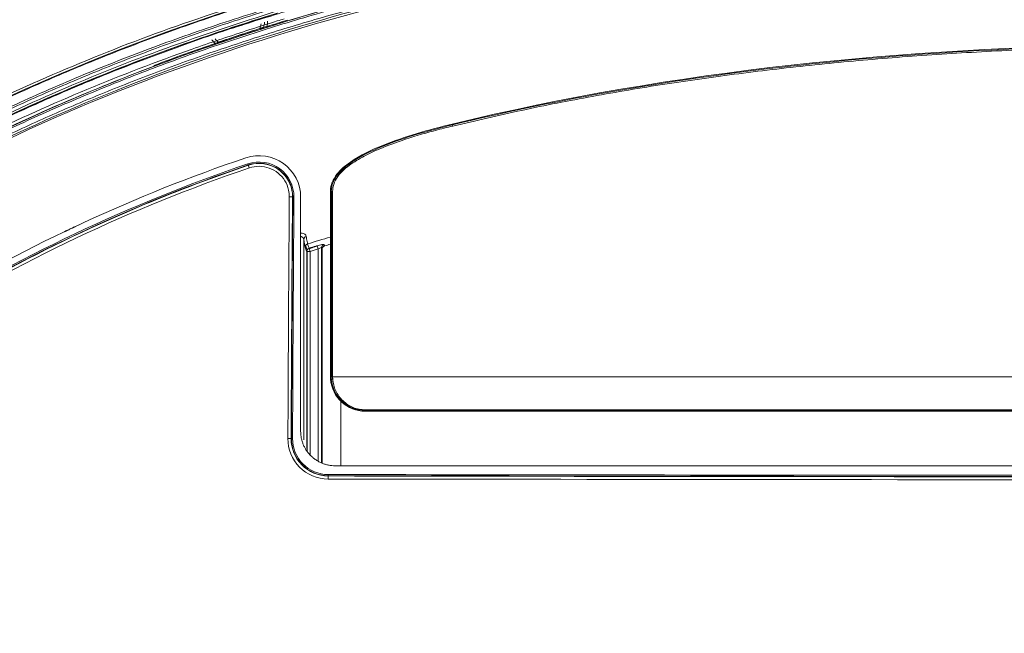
# Model space of a CAD drawing. Extents: x 4615668 to 9294084, y 16339 to 10688993.
# Tile 111 of 256: x 4720895 to 4720907, y 5342599 to 5342607. Entities that reach past the tile are written whole.
import ezdxf

# ---------------------------------------------------------------- set-up
doc = ezdxf.new("R2010")
doc.units = 0
doc.header["$MEASUREMENT"] = 0
doc.layers.add('WM_KLIM_urządzenia', color=3, linetype='Continuous', lineweight=13)
doc.layers.add('Wymiat 100', color=251, linetype='Continuous', lineweight=5)

# ---------------------------------------------------------------- blocks, each defined once
blk = doc.blocks.new('G$C189976BA')
at = {"layer": 'WM_KLIM_urządzenia', "linetype": 'Continuous'}
for p, q in [((19.247, 78.191), (19.247, 78.191)), ((22.218, 77.142), (22.216, 77.152)), ((19.621, 76.647), (19.625, 76.632)), ((20.035, 76.576), (20.026, 76.564)), ((20.679, 76.3), (20.669, 76.3)), ((20.68, 73.942), (20.68, 76.3)), ((20.205, 76.225), (20.19, 76.225)), ((17.295, 75.788), (17.296, 75.785)), ((17.43, 75.851), (17.493, 75.881)), ((20.33, 75.685), (20.33, 73.138)), ((20.373, 75.553), (20.352, 75.607)), ((20.368, 73.031), (20.368, 75.533)), ((20.412, 75.533), (20.368, 75.533)), ((20.371, 72.998), (20.371, 75.533)), ((20.378, 75.629), (20.378, 75.629)), ((20.412, 75.533), (20.399, 75.575)), ((20.412, 75.533), (20.412, 72.953)), ((20.512, 75.565), (20.499, 75.606)), ((20.512, 72.875), (20.512, 75.565)), ((20.554, 72.848), (20.554, 75.581)), ((20.556, 75.58), (20.556, 72.849)), ((20.568, 75.582), (20.561, 75.599)), ((20.563, 75.525), (20.563, 75.562)), ((20.563, 72.847), (20.563, 75.525)), ((20.669, 73.942), (20.679, 73.942)), ((20.67, 73.909), (20.68, 73.91)), ((20.801, 72.81), (20.801, 73.638)), ((41.667, 73.516), (21.107, 73.516)), ((21.107, 73.515), (21.107, 73.515)), ((21.107, 73.515), (21.107, 73.503)), ((20.173, 73.155), (20.187, 73.155))]:
    blk.add_line(p, q, dxfattribs=at)
for centre, major_axis, ratio, start_param, end_param in [((22.222, 77.125), (-0.0041, 0.017), 0.00975, 4.81107, 6.195915), ((19.639, 76.591), (-0.0141, 0.0415), 0.011431, 4.801083, 6.195913), ((20.146, 76.225), (0.0438, -0.0003), 0.082669, 0.087567, 1.588646), ((17.521, 75.652), (-0.093, 0.198), 0.152999, 0, 0.148743), ((20.374, 75.685), (-0.0434, -0.006), 0.932923, 4.864353, 6.137322), ((20.412, 75.533), (0.0409, 0.0158), 0.989595, 1.510638, 2.769316), ((20.6, 75.58), (0.0408, 0.0161), 0.989931, 1.495302, 2.762863), ((21.107, 73.533), (0, -0.0175), 0.017039, 5.420231, 6.195906), ((20.129, 73.155), (0.0438, -0.0002), 0.05078, 0.087379, 1.589286)]:
    blk.add_ellipse(centre, major_axis=major_axis, ratio=ratio, start_param=start_param, end_param=end_param, dxfattribs=at)
for points, knots in [([(13.882, 75.614), (14.072, 75.735), (14.509, 76.012), (15.27, 76.45), (16.284, 76.98), (17.412, 77.493), (19.065, 78.143), (21.113, 78.783), (23.393, 79.287), (25.54, 79.625), (27.524, 79.835), (29.576, 79.957), (30.894, 79.97), (31.534, 79.977)], [0, 0, 0, 0, 0.036654, 0.084178, 0.142909, 0.222707, 0.285779, 0.431913, 0.571404, 0.665552, 0.785522, 0.895854, 1, 1, 1, 1]), ([(13.883, 75.613), (15.508, 76.664), (17.272, 77.496), (21.36, 78.912), (23.707, 79.397), (27.265, 79.813), (28.456, 79.899), (30.246, 79.964), (30.843, 79.975), (31.472, 79.976), (31.503, 79.976), (31.534, 79.976)], [0, 0, 0, 0, 0.314945, 0.314945, 0.703518, 0.703518, 0.897805, 0.897805, 0.994948, 0.994948, 1, 1, 1, 1]), ([(31.534, 79.956), (31.171, 79.954), (30.452, 79.949), (29.385, 79.915), (28.34, 79.86), (27.316, 79.783), (26.314, 79.684), (25.334, 79.563), (24.375, 79.421), (23.439, 79.256), (22.524, 79.07), (21.63, 78.862), (20.759, 78.632), (19.909, 78.38), (19.081, 78.107), (18.274, 77.812), (17.49, 77.495), (16.727, 77.158), (15.986, 76.799), (15.268, 76.419), (14.57, 76.021), (14.12, 75.736), (13.896, 75.594)], [0, 0, 0, 0, 0.059088, 0.117022, 0.173828, 0.229534, 0.28417, 0.337767, 0.390356, 0.441973, 0.492652, 0.542431, 0.59135, 0.639449, 0.686769, 0.733353, 0.779249, 0.824501, 0.869156, 0.913259, 0.956858, 1, 1, 1, 1]), ([(10.753, 72.963), (11.428, 73.615), (12.145, 74.224), (13.656, 75.339), (14.449, 75.844), (16.916, 77.203), (18.672, 77.9), (22.277, 78.948), (24.129, 79.298), (27.858, 79.742), (29.737, 79.836), (31.615, 79.831)], [0, 0, 0, 0, 0.125, 0.125, 0.25, 0.25, 0.5, 0.5, 0.75, 0.75, 1, 1, 1, 1]), ([(13.957, 75.563), (14.16, 75.691), (14.566, 75.947), (15.195, 76.309), (15.84, 76.655), (16.504, 76.984), (17.185, 77.296), (17.885, 77.59), (18.602, 77.867), (19.337, 78.127), (20.09, 78.369), (20.861, 78.594), (21.65, 78.8), (22.744, 79.057), (24.164, 79.332), (25.928, 79.587), (27.759, 79.766), (29.656, 79.876), (30.943, 79.887), (31.597, 79.892)], [0, 0, 0, 0, 0.038972, 0.07832, 0.118078, 0.158281, 0.198965, 0.240162, 0.281908, 0.324234, 0.367177, 0.410766, 0.455034, 0.50001, 0.593842, 0.690557, 0.790363, 0.893452, 1, 1, 1, 1]), ([(31.598, 79.862), (31.228, 79.861), (30.497, 79.858), (29.411, 79.824), (28.348, 79.769), (27.307, 79.69), (26.29, 79.588), (25.297, 79.465), (24.328, 79.319), (23.384, 79.151), (22.032, 78.874), (20.244, 78.414), (18.105, 77.678), (16.266, 76.859), (14.915, 76.131), (14.231, 75.702), (13.972, 75.539)], [0, 0, 0, 0, 0.060206, 0.119248, 0.177128, 0.233845, 0.2894, 0.343796, 0.397035, 0.449121, 0.500059, 0.62217, 0.750013, 0.868347, 0.950148, 1, 1, 1, 1]), ([(4.499, 63.266), (4.58, 63.528), (4.742, 64.049), (5.011, 64.817), (5.297, 65.567), (5.603, 66.298), (5.927, 67.012), (6.27, 67.707), (6.632, 68.384), (7.013, 69.042), (7.412, 69.682), (7.831, 70.304), (8.268, 70.908), (8.724, 71.494), (9.198, 72.061), (9.692, 72.61), (10.353, 73.296), (11.208, 74.095), (12.284, 74.975), (13.425, 75.79), (14.63, 76.537), (15.899, 77.219), (17.232, 77.833), (18.628, 78.386), (19.593, 78.692), (20.081, 78.847)], [0, 0, 0, 0, 0.035777, 0.071059, 0.105879, 0.140266, 0.174253, 0.207874, 0.241164, 0.274158, 0.306892, 0.339405, 0.371733, 0.403915, 0.435991, 0.467999, 0.49998, 0.559966, 0.620172, 0.680856, 0.742273, 0.804667, 0.868274, 0.933315, 1, 1, 1, 1]), ([(4.499, 63.266), (4.58, 63.528), (4.742, 64.049), (5.011, 64.817), (5.297, 65.567), (5.603, 66.298), (5.927, 67.012), (6.27, 67.707), (6.632, 68.384), (7.013, 69.042), (7.412, 69.682), (7.831, 70.304), (8.268, 70.908), (8.724, 71.494), (9.198, 72.061), (9.692, 72.61), (10.353, 73.296), (11.208, 74.095), (12.284, 74.975), (13.425, 75.79), (14.63, 76.537), (15.899, 77.219), (17.232, 77.833), (18.628, 78.386), (19.593, 78.692), (20.081, 78.847)], [0, 0, 0, 0, 0.035777, 0.071059, 0.105879, 0.140266, 0.174253, 0.207874, 0.241164, 0.274158, 0.306892, 0.339405, 0.371733, 0.403915, 0.435991, 0.467999, 0.49998, 0.559966, 0.620172, 0.680856, 0.742273, 0.804667, 0.868274, 0.933315, 1, 1, 1, 1]), ([(20.139, 78.834), (18.283, 78.279), (16.503, 77.549), (14.398, 76.357), (13.981, 76.102), (13.169, 75.57), (12.774, 75.291), (11.624, 74.421), (10.901, 73.792), (9.548, 72.438), (8.916, 71.712), (8.038, 70.549), (7.757, 70.149), (7.226, 69.337), (6.975, 68.924), (5.794, 66.836), (5.067, 65.063), (4.513, 63.208)], [0, 0, 0, 0, 0.249419, 0.249419, 0.312069, 0.312069, 0.37472, 0.37472, 0.50002, 0.50002, 0.625321, 0.625321, 0.687971, 0.687971, 0.750622, 0.750622, 1, 1, 1, 1]), ([(20.139, 78.834), (18.283, 78.279), (16.503, 77.549), (14.398, 76.357), (13.981, 76.102), (13.169, 75.57), (12.774, 75.291), (11.624, 74.421), (10.901, 73.792), (9.548, 72.438), (8.916, 71.712), (8.038, 70.549), (7.757, 70.149), (7.226, 69.337), (6.975, 68.924), (5.794, 66.836), (5.067, 65.063), (4.513, 63.208)], [0, 0, 0, 0, 0.249419, 0.249419, 0.312069, 0.312069, 0.37472, 0.37472, 0.50002, 0.50002, 0.625321, 0.625321, 0.687971, 0.687971, 0.750622, 0.750622, 1, 1, 1, 1]), ([(4.521, 63.206), (4.601, 63.466), (4.76, 63.984), (5.026, 64.75), (5.313, 65.505), (5.621, 66.249), (5.953, 66.981), (6.308, 67.7), (6.687, 68.407), (7.091, 69.101), (7.521, 69.782), (7.976, 70.448), (8.455, 71.095), (8.956, 71.72), (9.477, 72.322), (10.019, 72.902), (10.58, 73.458), (11.161, 73.991), (11.762, 74.502), (12.383, 74.991), (13.023, 75.457), (13.682, 75.902), (14.357, 76.322), (15.047, 76.718), (15.746, 77.089), (16.456, 77.435), (17.175, 77.758), (17.902, 78.058), (18.639, 78.335), (19.383, 78.592), (19.885, 78.747), (20.136, 78.824)], [0, 0, 0, 0, 0.035266, 0.070362, 0.105313, 0.140149, 0.174903, 0.20961, 0.244309, 0.279043, 0.31386, 0.348822, 0.38372, 0.418372, 0.452815, 0.487099, 0.521277, 0.555398, 0.589513, 0.62367, 0.657916, 0.692297, 0.726807, 0.761223, 0.795477, 0.829627, 0.863709, 0.897758, 0.931806, 0.965878, 1, 1, 1, 1]), ([(4.521, 63.206), (4.601, 63.466), (4.76, 63.984), (5.026, 64.75), (5.313, 65.505), (5.621, 66.249), (5.953, 66.981), (6.308, 67.7), (6.687, 68.407), (7.091, 69.101), (7.521, 69.782), (7.976, 70.448), (8.455, 71.095), (8.956, 71.72), (9.477, 72.322), (10.019, 72.902), (10.58, 73.458), (11.161, 73.991), (11.762, 74.502), (12.383, 74.991), (13.023, 75.457), (13.682, 75.902), (14.357, 76.322), (15.047, 76.718), (15.746, 77.089), (16.456, 77.435), (17.175, 77.758), (17.902, 78.058), (18.639, 78.335), (19.383, 78.592), (19.885, 78.747), (20.136, 78.824)], [0, 0, 0, 0, 0.035266, 0.070362, 0.105313, 0.140149, 0.174903, 0.20961, 0.244309, 0.279043, 0.31386, 0.348822, 0.38372, 0.418372, 0.452815, 0.487099, 0.521277, 0.555398, 0.589513, 0.62367, 0.657916, 0.692297, 0.726807, 0.761223, 0.795477, 0.829627, 0.863709, 0.897758, 0.931806, 0.965878, 1, 1, 1, 1]), ([(4.661, 63.266), (4.739, 63.519), (4.897, 64.026), (5.162, 64.78), (5.448, 65.531), (5.761, 66.278), (6.1, 67.019), (6.467, 67.754), (6.863, 68.483), (7.291, 69.205), (7.751, 69.919), (8.244, 70.621), (8.769, 71.307), (9.323, 71.974), (9.907, 72.618), (10.52, 73.24), (11.164, 73.84), (11.839, 74.417), (12.545, 74.969), (13.283, 75.498), (14.052, 76.001), (14.849, 76.476), (15.669, 76.921), (16.511, 77.334), (17.373, 77.718), (18.256, 78.071), (19.159, 78.397), (19.773, 78.589), (20.081, 78.685)], [0, 0, 0, 0, 0.034869, 0.069916, 0.105163, 0.140638, 0.176372, 0.212403, 0.248776, 0.285541, 0.322766, 0.360484, 0.398389, 0.436364, 0.474465, 0.512759, 0.551314, 0.5902, 0.629491, 0.66926, 0.709586, 0.750344, 0.791246, 0.83235, 0.87372, 0.915416, 0.957493, 1, 1, 1, 1]), ([(4.661, 63.266), (4.739, 63.519), (4.897, 64.026), (5.162, 64.78), (5.448, 65.531), (5.761, 66.278), (6.1, 67.019), (6.467, 67.754), (6.863, 68.483), (7.291, 69.205), (7.751, 69.919), (8.244, 70.621), (8.769, 71.307), (9.323, 71.974), (9.907, 72.618), (10.52, 73.24), (11.164, 73.84), (11.839, 74.417), (12.545, 74.969), (13.283, 75.498), (14.052, 76.001), (14.849, 76.476), (15.669, 76.921), (16.511, 77.334), (17.373, 77.718), (18.256, 78.071), (19.159, 78.397), (19.773, 78.589), (20.081, 78.685)], [0, 0, 0, 0, 0.034869, 0.069916, 0.105163, 0.140638, 0.176372, 0.212403, 0.248776, 0.285541, 0.322766, 0.360484, 0.398389, 0.436364, 0.474465, 0.512759, 0.551314, 0.5902, 0.629491, 0.66926, 0.709586, 0.750344, 0.791246, 0.83235, 0.87372, 0.915416, 0.957493, 1, 1, 1, 1]), ([(20.081, 78.661), (19.822, 78.581), (19.309, 78.421), (18.552, 78.154), (17.813, 77.871), (17.092, 77.569), (16.389, 77.249), (15.704, 76.91), (15.036, 76.552), (14.387, 76.176), (13.755, 75.782), (13.142, 75.369), (12.546, 74.938), (11.968, 74.488), (11.409, 74.02), (10.867, 73.534), (10.189, 72.881), (9.398, 72.037), (8.526, 70.973), (7.719, 69.845), (6.977, 68.654), (6.301, 67.4), (5.692, 66.082), (5.143, 64.702), (4.839, 63.748), (4.685, 63.266)], [0, 0, 0, 0, 0.035711, 0.070931, 0.105692, 0.140023, 0.173957, 0.207529, 0.240771, 0.273719, 0.30641, 0.338878, 0.371163, 0.403302, 0.435334, 0.467297, 0.499231, 0.559315, 0.619619, 0.680402, 0.741915, 0.804403, 0.868099, 0.933229, 1, 1, 1, 1]), ([(20.081, 78.661), (19.822, 78.581), (19.309, 78.421), (18.552, 78.154), (17.813, 77.871), (17.092, 77.569), (16.389, 77.249), (15.704, 76.91), (15.036, 76.552), (14.387, 76.176), (13.755, 75.782), (13.142, 75.369), (12.546, 74.938), (11.968, 74.488), (11.409, 74.02), (10.867, 73.534), (10.189, 72.881), (9.398, 72.037), (8.526, 70.973), (7.719, 69.845), (6.977, 68.654), (6.301, 67.4), (5.692, 66.082), (5.143, 64.702), (4.839, 63.748), (4.685, 63.266)], [0, 0, 0, 0, 0.035711, 0.070931, 0.105692, 0.140023, 0.173957, 0.207529, 0.240771, 0.273719, 0.30641, 0.338878, 0.371163, 0.403302, 0.435334, 0.467297, 0.499231, 0.559315, 0.619619, 0.680402, 0.741915, 0.804403, 0.868099, 0.933229, 1, 1, 1, 1]), ([(4.747, 63.198), (4.825, 63.449), (4.98, 63.951), (5.24, 64.695), (5.519, 65.43), (5.82, 66.155), (6.144, 66.871), (6.491, 67.576), (6.862, 68.271), (7.259, 68.954), (7.679, 69.622), (8.121, 70.273), (8.586, 70.904), (9.071, 71.516), (9.579, 72.107), (10.108, 72.678), (10.659, 73.229), (11.231, 73.76), (11.826, 74.271), (12.443, 74.761), (13.079, 75.229), (13.733, 75.674), (14.401, 76.093), (15.081, 76.486), (15.772, 76.856), (16.475, 77.202), (17.188, 77.525), (17.913, 77.826), (18.648, 78.105), (19.392, 78.365), (19.895, 78.52), (20.147, 78.598)], [0, 0, 0, 0, 0.034653, 0.069219, 0.103721, 0.138188, 0.172653, 0.20715, 0.24172, 0.276415, 0.31114, 0.34568, 0.380053, 0.414305, 0.448485, 0.482641, 0.516822, 0.551078, 0.585461, 0.620019, 0.65478, 0.689535, 0.724111, 0.758574, 0.79297, 0.827341, 0.861723, 0.896151, 0.930655, 0.965263, 1, 1, 1, 1]), ([(4.747, 63.198), (4.825, 63.449), (4.98, 63.951), (5.24, 64.695), (5.519, 65.43), (5.82, 66.155), (6.144, 66.871), (6.491, 67.576), (6.862, 68.271), (7.259, 68.954), (7.679, 69.622), (8.121, 70.273), (8.586, 70.904), (9.071, 71.516), (9.579, 72.107), (10.108, 72.678), (10.659, 73.229), (11.231, 73.76), (11.826, 74.271), (12.443, 74.761), (13.079, 75.229), (13.733, 75.674), (14.401, 76.093), (15.081, 76.486), (15.772, 76.856), (16.475, 77.202), (17.188, 77.525), (17.913, 77.826), (18.648, 78.105), (19.392, 78.365), (19.895, 78.52), (20.147, 78.598)], [0, 0, 0, 0, 0.034653, 0.069219, 0.103721, 0.138188, 0.172653, 0.20715, 0.24172, 0.276415, 0.31114, 0.34568, 0.380053, 0.414305, 0.448485, 0.482641, 0.516822, 0.551078, 0.585461, 0.620019, 0.65478, 0.689535, 0.724111, 0.758574, 0.79297, 0.827341, 0.861723, 0.896151, 0.930655, 0.965263, 1, 1, 1, 1]), ([(4.756, 63.353), (4.837, 63.609), (4.997, 64.118), (5.264, 64.867), (5.547, 65.599), (5.849, 66.312), (6.169, 67.009), (6.508, 67.687), (6.864, 68.348), (7.239, 68.991), (7.632, 69.616), (8.043, 70.224), (8.473, 70.814), (8.92, 71.386), (9.386, 71.941), (9.869, 72.478), (10.517, 73.147), (11.351, 73.927), (12.401, 74.787), (13.514, 75.584), (14.688, 76.316), (15.923, 76.985), (17.222, 77.589), (18.58, 78.133), (19.518, 78.437), (19.993, 78.59)], [0, 0, 0, 0, 0.035786, 0.071086, 0.105929, 0.140347, 0.174372, 0.208036, 0.241375, 0.274424, 0.307216, 0.339791, 0.372184, 0.404433, 0.436576, 0.468653, 0.500703, 0.560639, 0.620797, 0.68143, 0.742782, 0.805092, 0.868588, 0.933489, 1, 1, 1, 1]), ([(4.756, 63.353), (4.837, 63.609), (4.997, 64.118), (5.264, 64.867), (5.547, 65.599), (5.849, 66.312), (6.169, 67.009), (6.508, 67.687), (6.864, 68.348), (7.239, 68.991), (7.632, 69.616), (8.043, 70.224), (8.473, 70.814), (8.92, 71.386), (9.386, 71.941), (9.869, 72.478), (10.517, 73.147), (11.351, 73.927), (12.401, 74.787), (13.514, 75.584), (14.688, 76.316), (15.923, 76.985), (17.222, 77.589), (18.58, 78.133), (19.518, 78.437), (19.993, 78.59)], [0, 0, 0, 0, 0.035786, 0.071086, 0.105929, 0.140347, 0.174372, 0.208036, 0.241375, 0.274424, 0.307216, 0.339791, 0.372184, 0.404433, 0.436576, 0.468653, 0.500703, 0.560639, 0.620797, 0.68143, 0.742782, 0.805092, 0.868588, 0.933489, 1, 1, 1, 1]), ([(19.995, 78.562), (19.773, 78.493), (19.551, 78.423), (18.219, 77.978), (17.128, 77.536), (15.017, 76.491), (14.011, 75.896), (12.584, 74.884), (12.121, 74.527), (11.225, 73.772), (10.789, 73.372), (8.709, 71.29), (7.374, 69.378), (5.806, 66.209), (5.366, 65.123), (4.922, 63.793), (4.852, 63.573), (4.784, 63.353)], [0, 0, 0, 0, 0.030952, 0.030952, 0.187332, 0.187332, 0.343713, 0.343713, 0.421903, 0.421903, 0.500094, 0.500094, 0.812855, 0.812855, 0.969236, 0.969236, 1, 1, 1, 1]), ([(19.995, 78.562), (19.773, 78.493), (19.551, 78.423), (18.219, 77.978), (17.128, 77.536), (15.017, 76.491), (14.011, 75.896), (12.584, 74.884), (12.121, 74.527), (11.225, 73.772), (10.789, 73.372), (8.709, 71.29), (7.374, 69.378), (5.806, 66.209), (5.366, 65.123), (4.922, 63.793), (4.852, 63.573), (4.784, 63.353)], [0, 0, 0, 0, 0.030952, 0.030952, 0.187332, 0.187332, 0.343713, 0.343713, 0.421903, 0.421903, 0.500094, 0.500094, 0.812855, 0.812855, 0.969236, 0.969236, 1, 1, 1, 1]), ([(19.993, 78.559), (18.22, 78.015), (16.525, 77.309), (14.513, 76.169), (14.106, 75.921), (13.307, 75.398), (12.913, 75.12), (11.768, 74.255), (11.053, 73.633), (9.72, 72.3), (9.101, 71.588), (8.242, 70.456), (7.968, 70.067), (7.443, 69.269), (7.192, 68.858), (6.04, 66.831), (5.332, 65.128), (4.787, 63.353)], [0, 0, 0, 0, 0.246007, 0.246007, 0.309504, 0.309504, 0.373002, 0.373002, 0.499996, 0.499996, 0.626991, 0.626991, 0.690488, 0.690488, 0.753986, 0.753986, 1, 1, 1, 1]), ([(19.993, 78.559), (18.22, 78.015), (16.525, 77.309), (14.513, 76.169), (14.106, 75.921), (13.307, 75.398), (12.913, 75.12), (11.768, 74.255), (11.053, 73.633), (9.72, 72.3), (9.101, 71.588), (8.242, 70.456), (7.968, 70.067), (7.443, 69.269), (7.192, 68.858), (6.04, 66.831), (5.332, 65.128), (4.787, 63.353)], [0, 0, 0, 0, 0.246007, 0.246007, 0.309504, 0.309504, 0.373002, 0.373002, 0.499996, 0.499996, 0.626991, 0.626991, 0.690488, 0.690488, 0.753986, 0.753986, 1, 1, 1, 1]), ([(19.993, 78.462), (19.86, 78.42), (19.727, 78.379), (19.366, 78.261), (19.138, 78.184), (18.461, 77.945), (18.016, 77.774), (16.696, 77.225), (15.841, 76.811), (14.599, 76.111), (14.191, 75.864), (13.391, 75.341), (12.997, 75.065), (11.846, 74.197), (11.122, 73.569), (9.763, 72.209), (9.137, 71.485), (7.994, 69.968), (7.476, 69.172), (6.538, 67.513), (6.118, 66.645), (5.567, 65.321), (5.397, 64.875), (5.103, 64.041), (4.978, 63.654), (4.858, 63.266)], [0, 0, 0, 0, 0.018601, 0.018601, 0.050564, 0.050564, 0.114491, 0.114491, 0.242343, 0.242343, 0.30627, 0.30627, 0.370196, 0.370196, 0.498049, 0.498049, 0.625902, 0.625902, 0.753755, 0.753755, 0.881608, 0.881608, 0.945534, 0.945534, 1, 1, 1, 1]), ([(19.993, 78.462), (19.86, 78.42), (19.727, 78.379), (19.366, 78.261), (19.138, 78.184), (18.461, 77.945), (18.016, 77.774), (16.696, 77.225), (15.841, 76.811), (14.599, 76.111), (14.191, 75.864), (13.391, 75.341), (12.997, 75.065), (11.846, 74.197), (11.122, 73.569), (9.763, 72.209), (9.137, 71.485), (7.994, 69.968), (7.476, 69.172), (6.538, 67.513), (6.118, 66.645), (5.567, 65.321), (5.397, 64.875), (5.103, 64.041), (4.978, 63.654), (4.858, 63.266)], [0, 0, 0, 0, 0.018601, 0.018601, 0.050564, 0.050564, 0.114491, 0.114491, 0.242343, 0.242343, 0.30627, 0.30627, 0.370196, 0.370196, 0.498049, 0.498049, 0.625902, 0.625902, 0.753755, 0.753755, 0.881608, 0.881608, 0.945534, 0.945534, 1, 1, 1, 1]), ([(19.871, 78.461), (19.871, 78.457), (19.87, 78.435), (19.867, 78.412), (19.865, 78.393)], [0, 0, 0, 0, 0.174684, 1, 1, 1, 1]), ([(19.819, 78.379), (19.723, 78.349), (19.628, 78.318), (19.485, 78.271), (19.437, 78.255), (19.342, 78.223), (19.295, 78.207), (19.247, 78.191)], [0, 0, 0, 0, 0.499973, 0.499973, 0.749983, 0.749983, 1, 1, 1, 1]), ([(19.295, 78.209), (19.325, 78.22), (19.484, 78.273), (19.643, 78.325), (19.773, 78.366)], [0, 0, 0, 0, 0.192867, 1, 1, 1, 1]), ([(19.819, 78.38), (19.817, 78.379), (19.814, 78.378), (19.807, 78.377), (19.803, 78.375), (19.794, 78.373), (19.789, 78.371), (19.78, 78.368), (19.776, 78.367), (19.773, 78.366)], [0, 0, 0, 0, 0.254189, 0.254189, 0.50652, 0.50652, 0.790258, 0.790258, 1, 1, 1, 1]), ([(19.865, 78.393), (19.859, 78.392), (19.853, 78.39), (19.843, 78.386), (19.837, 78.385), (19.829, 78.383), (19.826, 78.382), (19.822, 78.381), (19.822, 78.38), (19.821, 78.38)], [0, 0, 0, 0, 0.305325, 0.305325, 0.612571, 0.612571, 0.88865, 0.88865, 1, 1, 1, 1]), ([(19.204, 78.176), (19.19, 78.19), (19.176, 78.205), (19.164, 78.22), (19.164, 78.221)], [0, 0, 0, 0, 0.978163, 1, 1, 1, 1]), ([(19.246, 78.192), (19.246, 78.192), (19.245, 78.191), (19.241, 78.19), (19.239, 78.189), (19.233, 78.187), (19.229, 78.185), (19.221, 78.183), (19.217, 78.181), (19.209, 78.178), (19.206, 78.177), (19.204, 78.176)], [0, 0, 0, 0, 0.204065, 0.204065, 0.40755, 0.40755, 0.619381, 0.619381, 0.857449, 0.857449, 1, 1, 1, 1]), ([(19.295, 78.209), (19.288, 78.207), (19.281, 78.205), (19.269, 78.201), (19.264, 78.199), (19.256, 78.196), (19.253, 78.195), (19.248, 78.193), (19.247, 78.192), (19.246, 78.192)], [0, 0, 0, 0, 0.316518, 0.316518, 0.556454, 0.556454, 0.798752, 0.798752, 1, 1, 1, 1]), ([(22.218, 77.142), (23.461, 77.444), (24.802, 77.685), (27.675, 78.027), (29.219, 78.128), (30.886, 78.151)], [0, 0, 0, 0, 0.5, 0.5, 1, 1, 1, 1]), ([(30.886, 78.135), (30.536, 78.129), (29.843, 78.115), (28.815, 78.067), (27.809, 77.999), (26.824, 77.909), (25.861, 77.797), (24.92, 77.664), (24.001, 77.508), (23.102, 77.333), (22.514, 77.195), (22.222, 77.127)], [0, 0, 0, 0, 0.120087, 0.237782, 0.353143, 0.466231, 0.577111, 0.685852, 0.792528, 0.897216, 1, 1, 1, 1]), ([(20.669, 76.3), (20.669, 76.379), (20.703, 76.452), (20.798, 76.576), (20.858, 76.625), (21.05, 76.758), (21.189, 76.823), (21.617, 76.996), (21.916, 77.079), (22.216, 77.152)], [0, 0, 0, 0, 0.125, 0.125, 0.25, 0.25, 0.5, 0.5, 1, 1, 1, 1]), ([(20.679, 76.3), (20.679, 76.376), (20.712, 76.447), (20.805, 76.568), (20.865, 76.617), (21.055, 76.749), (21.194, 76.814), (21.62, 76.986), (21.919, 77.069), (22.218, 77.142)], [0, 0, 0, 0, 0.125, 0.125, 0.25, 0.25, 0.5, 0.5, 1, 1, 1, 1]), ([(22.222, 77.127), (22.148, 77.109), (22.002, 77.072), (21.71, 76.991), (21.46, 76.906), (21.251, 76.819), (21.114, 76.756), (20.982, 76.681), (20.859, 76.592), (20.777, 76.512), (20.725, 76.43), (20.7, 76.358), (20.697, 76.32), (20.696, 76.301)], [0, 0, 0, 0, 0.125001, 0.249984, 0.499324, 0.561546, 0.623705, 0.748424, 0.81122, 0.874004, 0.937163, 0.969411, 1, 1, 1, 1]), ([(20.29, 76.225), (20.29, 76.392), (20.206, 76.554), (19.937, 76.749), (19.755, 76.777), (19.595, 76.723)], [0, 0, 0, 0, 0.5, 0.5, 1, 1, 1, 1]), ([(7.098, 65.018), (7.664, 66.388), (8.366, 67.675), (10.031, 70.086), (11.007, 71.219), (13.145, 73.222), (14.311, 74.104), (16.212, 75.245), (16.868, 75.592), (18.207, 76.212), (18.893, 76.486), (19.595, 76.723)], [0, 0, 0, 0, 0.25, 0.25, 0.5, 0.5, 0.75, 0.75, 0.875, 0.875, 1, 1, 1, 1]), ([(20.205, 76.225), (20.206, 76.366), (20.135, 76.504), (19.908, 76.669), (19.755, 76.692), (19.621, 76.647)], [0, 0, 0, 0, 0.5, 0.5, 1, 1, 1, 1]), ([(19.625, 76.632), (19.755, 76.676), (19.903, 76.654), (20.123, 76.495), (20.191, 76.361), (20.19, 76.225)], [0, 0, 0, 0, 0.5, 0.5, 1, 1, 1, 1]), ([(19.627, 76.629), (19.67, 76.643), (19.715, 76.651), (19.87, 76.653), (19.981, 76.608), (20.14, 76.451), (20.186, 76.342), (20.187, 76.229), (20.187, 76.228), (20.187, 76.226)], [0, 0, 0, 0, 0.167887, 0.167887, 0.580684, 0.580684, 0.993481, 0.993481, 1, 1, 1, 1]), ([(19.621, 76.647), (18.115, 76.135), (16.688, 75.459), (13.992, 73.778), (12.76, 72.796), (11.095, 71.13), (10.571, 70.542), (9.583, 69.297), (9.128, 68.65), (7.884, 66.649), (7.21, 65.231), (6.699, 63.725)], [0, 0, 0, 0, 0.25, 0.25, 0.5, 0.5, 0.625, 0.625, 0.75, 0.75, 1, 1, 1, 1]), ([(6.713, 63.72), (7.224, 65.225), (7.897, 66.643), (9.14, 68.642), (9.595, 69.288), (10.582, 70.532), (11.106, 71.12), (12.77, 72.784), (14.001, 73.766), (16.695, 75.446), (18.12, 76.121), (19.625, 76.632)], [0, 0, 0, 0, 0.25, 0.25, 0.375, 0.375, 0.5, 0.5, 0.75, 0.75, 1, 1, 1, 1]), ([(6.716, 63.719), (6.862, 64.149), (7.023, 64.575), (7.713, 66.237), (8.345, 67.419), (9.465, 69.096), (9.868, 69.641), (10.728, 70.689), (11.18, 71.188), (12.601, 72.613), (13.635, 73.466), (15.32, 74.597), (15.903, 74.949), (17.088, 75.586), (17.694, 75.874), (18.744, 76.313), (19.182, 76.478), (19.627, 76.629)], [0, 0, 0, 0, 0.07153, 0.07153, 0.284983, 0.284983, 0.39171, 0.39171, 0.498437, 0.498437, 0.711891, 0.711891, 0.818617, 0.818617, 0.925344, 0.925344, 1, 1, 1, 1]), ([(19.639, 76.595), (18.137, 76.085), (16.714, 75.41), (14.026, 73.733), (12.797, 72.753), (11.136, 71.092), (10.613, 70.505), (9.628, 69.264), (9.174, 68.619), (7.933, 66.624), (7.261, 65.209), (6.751, 63.707)], [0, 0, 0, 0, 0.25, 0.25, 0.5, 0.5, 0.625, 0.625, 0.75, 0.75, 1, 1, 1, 1]), ([(20.146, 76.228), (20.146, 76.257), (20.143, 76.285), (20.128, 76.355), (20.111, 76.396), (20.066, 76.469), (20.037, 76.503), (19.97, 76.556), (19.932, 76.578), (19.851, 76.607), (19.808, 76.615), (19.723, 76.616), (19.679, 76.609), (19.639, 76.595)], [0, 0, 0, 0, 0.116706, 0.116706, 0.294455, 0.294455, 0.471456, 0.471456, 0.647785, 0.647785, 0.823885, 0.823885, 1, 1, 1, 1]), ([(20.669, 73.942), (20.669, 74.331), (20.669, 74.72), (20.669, 75.307), (20.669, 75.506), (20.669, 75.903), (20.669, 76.102), (20.669, 76.3)], [0, 0, 0, 0, 0.494472, 0.494472, 0.747229, 0.747229, 1, 1, 1, 1]), ([(20.128, 73.157), (20.128, 73.186), (20.128, 73.215), (20.129, 73.361), (20.13, 73.478), (20.132, 74.062), (20.135, 74.529), (20.14, 75.407), (20.143, 75.818), (20.146, 76.228)], [0, 0, 0, 0, 0.028492, 0.028492, 0.142459, 0.142459, 0.598344, 0.598344, 1, 1, 1, 1]), ([(17.428, 75.851), (17.421, 75.847), (17.406, 75.841), (17.384, 75.83), (17.362, 75.82), (17.34, 75.809), (17.318, 75.799), (17.303, 75.792), (17.295, 75.788)], [0, 0, 0, 0, 0.166669, 0.333338, 0.500007, 0.666676, 0.833345, 1, 1, 1, 1]), ([(20.29, 75.767), (20.292, 75.767), (20.314, 75.764), (20.35, 75.754), (20.358, 75.734), (20.362, 75.724)], [0, 0, 0, 0, 0.034429, 0.508646, 1, 1, 1, 1]), ([(20.33, 75.685), (20.328, 75.692), (20.324, 75.706), (20.308, 75.718), (20.296, 75.723), (20.292, 75.725)], [0, 0, 0, 0, 0.445733, 0.840765, 1, 1, 1, 1]), ([(20.362, 75.724), (20.363, 75.714), (20.365, 75.704), (20.37, 75.668), (20.374, 75.646), (20.378, 75.629)], [0, 0, 0, 0, 0.261469, 0.261469, 1, 1, 1, 1]), ([(20.378, 75.629), (20.374, 75.628), (20.369, 75.625), (20.361, 75.62), (20.358, 75.616), (20.352, 75.608), (20.35, 75.603), (20.348, 75.597), (20.348, 75.595), (20.348, 75.592), (20.348, 75.591), (20.347, 75.59), (20.347, 75.59), (20.347, 75.589), (20.347, 75.588), (20.347, 75.588)], [0, 0, 0, 0, 0.267184, 0.267184, 0.53436, 0.53436, 0.801653, 0.801653, 0.900521, 0.900521, 0.950609, 0.950609, 0.973128, 0.973128, 1, 1, 1, 1]), ([(20.368, 75.533), (20.368, 75.535), (20.367, 75.537), (20.363, 75.547), (20.36, 75.555), (20.354, 75.571), (20.351, 75.58), (20.347, 75.588)], [0, 0, 0, 0, 0.095764, 0.095764, 0.54702, 0.54702, 1, 1, 1, 1]), ([(20.378, 75.629), (20.38, 75.625), (20.381, 75.621), (20.388, 75.603), (20.394, 75.589), (20.399, 75.575)], [0, 0, 0, 0, 0.216611, 0.216611, 1, 1, 1, 1]), ([(20.399, 75.575), (20.427, 75.584), (20.455, 75.592), (20.488, 75.603), (20.494, 75.605), (20.499, 75.606)], [0, 0, 0, 0, 0.835688, 0.835688, 1, 1, 1, 1]), ([(20.401, 75.569), (20.413, 75.573), (20.425, 75.577), (20.458, 75.588), (20.479, 75.594), (20.501, 75.601)], [0, 0, 0, 0, 0.358848, 0.358848, 1, 1, 1, 1]), ([(20.499, 75.606), (20.51, 75.609), (20.532, 75.616), (20.56, 75.622), (20.582, 75.624), (20.585, 75.622), (20.587, 75.621)], [0, 0, 0, 0, 0.252762, 0.499545, 0.749919, 1, 1, 1, 1]), ([(20.556, 75.58), (20.555, 75.581), (20.552, 75.583), (20.534, 75.577), (20.52, 75.569), (20.512, 75.565)], [0, 0, 0, 0, 0.298819, 0.623536, 1, 1, 1, 1]), ([(20.594, 75.604), (20.589, 75.602), (20.584, 75.6), (20.577, 75.594), (20.573, 75.591), (20.568, 75.582), (20.566, 75.578), (20.563, 75.569), (20.563, 75.566), (20.563, 75.562)], [0, 0, 0, 0, 0.263565, 0.263565, 0.527073, 0.527073, 0.791518, 0.791518, 1, 1, 1, 1]), ([(20.587, 75.621), (20.588, 75.617), (20.59, 75.613), (20.592, 75.608), (20.593, 75.606), (20.594, 75.604)], [0, 0, 0, 0, 0.668082, 0.668082, 1, 1, 1, 1]), ([(20.67, 73.909), (20.67, 73.912), (20.669, 73.915), (20.669, 73.92), (20.669, 73.923), (20.669, 73.931), (20.669, 73.937), (20.669, 73.942)], [0, 0, 0, 0, 0.25197, 0.25197, 0.503941, 0.503941, 1, 1, 1, 1]), ([(21.107, 73.503), (20.995, 73.503), (20.89, 73.546), (20.732, 73.691), (20.678, 73.797), (20.67, 73.909)], [0, 0, 0, 0, 0.5, 0.5, 1, 1, 1, 1]), ([(20.68, 73.91), (20.68, 73.91), (20.681, 73.91), (20.682, 73.911), (20.683, 73.911), (20.686, 73.911), (20.688, 73.911), (20.69, 73.911), (20.69, 73.911), (20.693, 73.912), (20.695, 73.912), (20.697, 73.912)], [0, 0, 0, 0, 0.22984, 0.22984, 0.45968, 0.45968, 0.68952, 0.68952, 0.739149, 0.739149, 1, 1, 1, 1]), ([(21.107, 73.515), (20.999, 73.515), (20.895, 73.556), (20.74, 73.698), (20.688, 73.802), (20.68, 73.91)], [0, 0, 0, 0, 0.5, 0.5, 1, 1, 1, 1]), ([(20.696, 73.942), (20.696, 73.94), (20.696, 73.938), (20.696, 73.933), (20.696, 73.93), (20.696, 73.924), (20.697, 73.921), (20.697, 73.916), (20.697, 73.914), (20.697, 73.912)], [0, 0, 0, 0, 0.200394, 0.200394, 0.492843, 0.492843, 0.811503, 0.811503, 1, 1, 1, 1]), ([(20.697, 73.912), (20.7, 73.886), (20.707, 73.835), (20.734, 73.761), (20.774, 73.693), (20.827, 73.633), (20.887, 73.585), (20.955, 73.549), (21.029, 73.526), (21.082, 73.523), (21.107, 73.521)], [0, 0, 0, 0, 0.124271, 0.246515, 0.37072, 0.500847, 0.627883, 0.750808, 0.879467, 1, 1, 1, 1]), ([(21.107, 73.521), (21.297, 73.521), (21.488, 73.521), (22.44, 73.521), (23.202, 73.521), (24.726, 73.521), (25.488, 73.521), (27.774, 73.521), (29.298, 73.521), (31.584, 73.521), (32.346, 73.521), (33.87, 73.521), (34.632, 73.521), (36.156, 73.521), (36.918, 73.521), (39.009, 73.521), (40.338, 73.521), (41.667, 73.521)], [0, 0, 0, 0, 0.027795, 0.027795, 0.138975, 0.138975, 0.250155, 0.250155, 0.472516, 0.472516, 0.583695, 0.583695, 0.694875, 0.694875, 0.806054, 0.806054, 1, 1, 1, 1]), ([(41.667, 73.515), (40.338, 73.515), (39.009, 73.515), (36.918, 73.515), (36.156, 73.515), (34.632, 73.515), (33.87, 73.515), (32.346, 73.515), (31.584, 73.515), (29.298, 73.515), (27.774, 73.515), (25.488, 73.515), (24.726, 73.515), (23.202, 73.515), (22.44, 73.515), (21.488, 73.515), (21.298, 73.515), (21.107, 73.515)], [0, 0, 0, 0, 0.193946, 0.193946, 0.305126, 0.305126, 0.416306, 0.416306, 0.527485, 0.527485, 0.749846, 0.749846, 0.861025, 0.861025, 0.972205, 0.972205, 1, 1, 1, 1]), ([(20.638, 72.642), (20.503, 72.643), (20.37, 72.699), (20.182, 72.889), (20.127, 73.022), (20.128, 73.157)], [0, 0, 0, 0, 0.5, 0.5, 1, 1, 1, 1]), ([(20.639, 72.681), (20.514, 72.681), (20.393, 72.733), (20.219, 72.908), (20.168, 73.03), (20.169, 73.155), (20.169, 73.155), (20.169, 73.156)], [0, 0, 0, 0, 0.499301, 0.499301, 0.999036, 0.999036, 1, 1, 1, 1]), ([(20.173, 73.155), (20.172, 73.031), (20.222, 72.91), (20.394, 72.736), (20.515, 72.685), (20.639, 72.684)], [0, 0, 0, 0, 0.5, 0.5, 1, 1, 1, 1]), ([(20.639, 72.699), (20.519, 72.699), (20.402, 72.749), (20.235, 72.918), (20.187, 73.035), (20.187, 73.155)], [0, 0, 0, 0, 0.5, 0.5, 1, 1, 1, 1]), ([(20.639, 72.684), (20.639, 72.684), (20.639, 72.682), (20.639, 72.678), (20.638, 72.676), (20.638, 72.669), (20.638, 72.665), (20.638, 72.657), (20.638, 72.653), (20.638, 72.647), (20.638, 72.645), (20.638, 72.642)], [0, 0, 0, 0, 0.234891, 0.234891, 0.469782, 0.469782, 0.704674, 0.704674, 0.8807, 0.8807, 1, 1, 1, 1]), ([(20.639, 72.681), (21.829, 72.679), (23.02, 72.677), (28.07, 72.671), (31.928, 72.669), (37.749, 72.667), (39.711, 72.667), (41.673, 72.667)], [0, 0, 0, 0, 0.169849, 0.169849, 0.720187, 0.720187, 1, 1, 1, 1])]:
    blk.add_open_spline(points, degree=3, knots=knots, dxfattribs=at)
for points, degree in [([(19.773, 78.366), (19.779, 78.386), (19.784, 78.406), (19.787, 78.426)], 3), ([(19.831, 78.448), (19.83, 78.425), (19.826, 78.403), (19.821, 78.38)], 3), ([(20.124, 78.473), (20.037, 78.447), (19.951, 78.42), (19.865, 78.393)], 3), ([(20.081, 78.489), (20.052, 78.48), (20.023, 78.471), (19.993, 78.462)], 3), ([(20.081, 78.489), (20.052, 78.48), (20.023, 78.471), (19.993, 78.462)], 3), ([(19.821, 78.38), (19.82, 78.38), (19.82, 78.38), (19.819, 78.38)], 3), ([(19.819, 78.38), (19.819, 78.379), (19.819, 78.379), (19.819, 78.379)], 3), ([(19.204, 78.176), (18.943, 78.087), (18.683, 77.994), (18.426, 77.897)], 3), ([(19.247, 78.191), (19.233, 78.186), (19.218, 78.181), (19.204, 78.176)], 3), ([(19.246, 78.192), (19.231, 78.205), (19.217, 78.219), (19.205, 78.234)], 3), ([(22.216, 77.152), (25.049, 77.84), (27.97, 78.122), (30.885, 78.161)], 3), ([(20.679, 76.3), (20.68, 76.301), (20.688, 76.301), (20.696, 76.301)], 3), ([(20.679, 73.942), (20.679, 74.729), (20.679, 75.515), (20.679, 76.3)], 3), ([(20.696, 76.301), (20.696, 75.516), (20.696, 74.729), (20.696, 73.942)], 3), ([(20.169, 73.156), (20.173, 74.18), (20.179, 75.203), (20.187, 76.226)], 3), ([(20.19, 76.225), (20.183, 75.203), (20.177, 74.179), (20.173, 73.155)], 3), ([(20.187, 73.155), (20.192, 74.179), (20.197, 75.203), (20.205, 76.225)], 3), ([(20.29, 73.249), (20.29, 74.242), (20.29, 75.234), (20.29, 76.225)], 3), ([(17.425, 75.847), (17.296, 75.784)], 1), ([(20.347, 75.588), (20.341, 75.611), (20.336, 75.644), (20.33, 75.685)], 3), ([(20.668, 75.717), (20.571, 75.689), (20.475, 75.659), (20.378, 75.629)], 3), ([(20.512, 75.565), (20.479, 75.554), (20.445, 75.544), (20.412, 75.533)], 3), ([(20.563, 75.562), (20.561, 75.568), (20.558, 75.574), (20.556, 75.58)], 3), ([(20.594, 75.604), (20.618, 75.611), (20.643, 75.619), (20.668, 75.627)], 3), ([(20.68, 73.91), (20.68, 73.921), (20.679, 73.931), (20.679, 73.942)], 3), ([(20.679, 73.942), (20.679, 73.942), (20.688, 73.942), (20.696, 73.942)], 3), ([(20.68, 73.91), (20.68, 73.91)], 1), ([(41.667, 73.942), (34.677, 73.942), (27.686, 73.942), (20.696, 73.942)], 3), ([(41.667, 73.503), (34.814, 73.503), (27.96, 73.503), (21.107, 73.503)], 3), ([(20.729, 72.81), (20.714, 72.81), (20.686, 72.812), (20.643, 72.818), (20.601, 72.829), (20.561, 72.843), (20.522, 72.861), (20.485, 72.884), (20.45, 72.909), (20.418, 72.938), (20.389, 72.97), (20.363, 73.005), (20.341, 73.042), (20.323, 73.081), (20.308, 73.121), (20.298, 73.163), (20.291, 73.206), (20.29, 73.235), (20.29, 73.249)], 3), ([(20.729, 72.81), (27.709, 72.81), (34.691, 72.81), (41.673, 72.81)], 3), ([(20.639, 72.684), (20.639, 72.689), (20.639, 72.694), (20.639, 72.699)], 3), ([(41.673, 72.685), (34.661, 72.685), (27.649, 72.688), (20.639, 72.699)], 3), ([(20.639, 72.684), (27.649, 72.673), (34.661, 72.67), (41.673, 72.67)], 3), ([(41.673, 72.628), (34.661, 72.628), (27.649, 72.632), (20.638, 72.642)], 3)]:
    blk.add_open_spline(points, degree=degree, dxfattribs=at)
blk = doc.blocks.new('G$CD8D7E6ED')
at = {"layer": 'WM_KLIM_urządzenia', "color": 7, "ltscale": 3, "xscale": 0.9960361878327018, "yscale": 0.9960361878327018, "zscale": 0.9960361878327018}
blk.add_blockref('G$C189976BA', (0, 305.737), dxfattribs=at)

msp = doc.modelspace()

# ---------------------------------------------------------------- block references
at = {"layer": 'Wymiat 100', "color": 5, "lineweight": 0, "ltscale": 40}
msp.add_blockref('G$CD8D7E6ED', (4720878.122, 5342222.905), dxfattribs=at)

doc.saveas('drawing.dxf')
